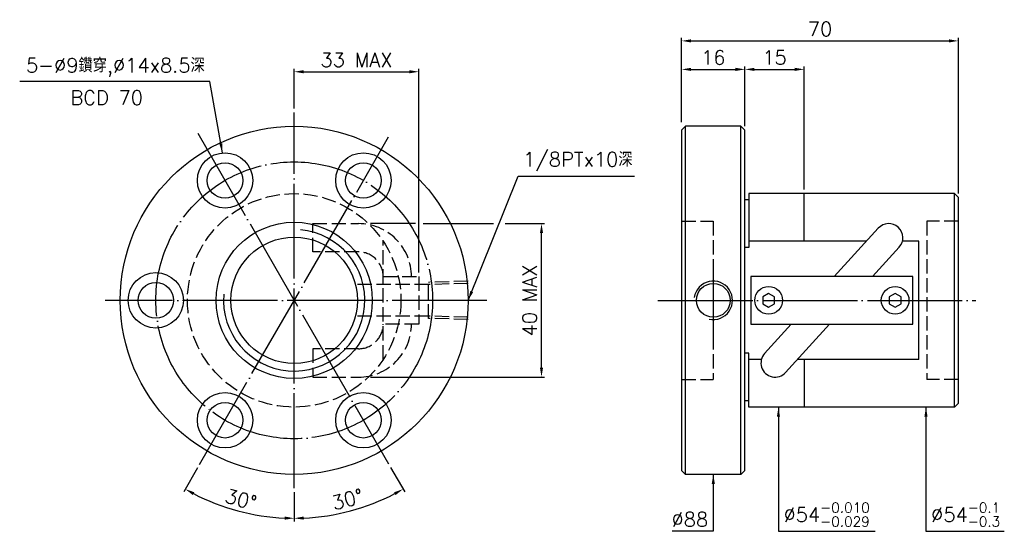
# Model space of a CAD drawing. Header units: millimetres. Extents: x 262 to 511, y 249 to 379.
import ezdxf
from ezdxf.enums import TextEntityAlignment as Align

# ---------------------------------------------------------------- set-up
doc = ezdxf.new("R2010")
doc.units = ezdxf.units.MM
doc.header["$LTSCALE"] = 1.2
doc.linetypes.add('CENTER', pattern=[22, 20, -1, 0, -1])
doc.linetypes.add('DASHED', pattern=[4, 3, -1])
for name, color, linetype in [('DDVIEW', 7, 'Continuous'), ('DIM', 2, 'Continuous'), ('NT', 7, 'Continuous'), ('NT-DIM', 2, 'Continuous')]:
    doc.layers.add(name, color=color, linetype=linetype)
doc.styles.get("Standard").update_dxf_attribs({"font": 'simplex.shx', "bigfont": 'chineset.shx'})
doc.dimstyles.new('ISO-25', dxfattribs={"dimscale": 1.2, "dimtxt": 3, "dimasz": 2, "dimexe": 0.646, "dimexo": 0.862, "dimgap": 1, "dimtad": 1, "dimdsep": 46, "dimtxsty": 'Standard', "dimcen": 1.5, "dimclrd": 256, "dimclre": 256, "dimclrt": 256, "dimazin": 2, "dimtfac": 1, "dimtmove": 0, "dimatfit": 3, "dimfxl": 0, "dimtolj": 1, "dimlwd": -1, "dimlwe": -1, "dimarcsym": 0})

# ---------------------------------------------------------------- blocks, each defined once
blk = doc.blocks.new('*D61')
at = {"layer": 'Defpoints', "color": 0}
for p in [(363.32, 365.41), (331.82, 355.11), (363.32, 313.61)]:
    blk.add_point(p, dxfattribs=at)
at = {"layer": 'NT-DIM'}
for p, q in [((331.82, 356.14), (331.82, 366.18)), ((363.32, 314.64), (363.32, 366.18)), ((334.22, 365.41), (360.92, 365.41))]:
    blk.add_line(p, q, dxfattribs=at)
for points in [[(334.22, 365.81), (334.22, 365.01), (331.82, 365.41)], [(360.92, 365.81), (360.92, 365.01), (363.32, 365.41)]]:
    blk.add_solid(points, dxfattribs=at)
at = {"layer": 'NT-DIM', "insert": (347.57, 368.41), "char_height": 3.6, "attachment_point": 5}
blk.add_mtext('\\A1;33 MAX', dxfattribs=at)
blk = doc.blocks.new('*D62')
at = {"layer": 'Defpoints', "color": 0}
for p in [(350.08, 327.01), (394.37, 327.01), (350.08, 288.21)]:
    blk.add_point(p, dxfattribs=at)
at = {"layer": 'NT-DIM'}
for p, q in [((394.37, 290.61), (394.37, 324.61)), ((351.12, 288.21), (395.14, 288.21))]:
    blk.add_line(p, q, dxfattribs=at)
for points in [[(393.97, 324.61), (394.77, 324.61), (394.37, 327.01)], [(393.97, 290.61), (394.77, 290.61), (394.37, 288.21)]]:
    blk.add_solid(points, dxfattribs=at)
at = {"layer": 'NT-DIM', "insert": (391.37, 307.61), "char_height": 3.6, "attachment_point": 5, "rotation": 90}
blk.add_mtext('\\A1;40 MAX', dxfattribs=at)
blk = doc.blocks.new('*D63')
at = {"layer": 'Defpoints', "color": 0}
for p in [(331.82, 357.61), (356.82, 350.91), (307.88, 266.14), (331.82, 257.61), (312.98, 255.82)]:
    blk.add_point(p, dxfattribs=at)
at = {"layer": 'NT-DIM'}
for p, q in [((307.36, 265.24), (303.88, 259.21)), ((331.82, 256.58), (331.82, 251.72))]:
    blk.add_line(p, q, dxfattribs=at)
blk.add_arc((331.82, 307.61), 55.11, 242.4953, 267.5047, dxfattribs=at)
for points in [[(306.18, 258.38), (306.57, 259.08), (304.27, 259.88)], [(329.43, 252.95), (329.42, 252.15), (331.82, 252.5)]]:
    blk.add_solid(points, dxfattribs=at)
at = {"layer": 'NT-DIM', "insert": (318.34, 257.27), "char_height": 3.6, "attachment_point": 5, "rotation": 345}
blk.add_mtext('\\A1;30°', dxfattribs=at)
blk = doc.blocks.new('*D64')
at = {"layer": 'Defpoints', "color": 0}
for p in [(331.82, 357.61), (306.82, 350.91), (355.7, 266.26), (331.82, 260.11), (341.39, 253.34)]:
    blk.add_point(p, dxfattribs=at)
at = {"layer": 'NT-DIM'}
for p, q in [((356.21, 265.37), (359.77, 259.21)), ((331.82, 259.08), (331.82, 251.72))]:
    blk.add_line(p, q, dxfattribs=at)
blk.add_arc((331.82, 307.61), 55.11, 272.4953, 297.5047, dxfattribs=at)
for points in [[(357.08, 259.08), (357.47, 258.38), (359.38, 259.88)], [(334.23, 252.15), (334.22, 252.95), (331.82, 252.5)]]:
    blk.add_solid(points, dxfattribs=at)
at = {"layer": 'NT-DIM', "insert": (345.31, 257.27), "char_height": 3.6, "attachment_point": 5, "rotation": 15}
blk.add_mtext('\\A1;30°', dxfattribs=at)
blk = doc.blocks.new('*D65')
at = {"layer": 'Defpoints', "color": 0}
for p in [(499.82, 373.21), (429.82, 351.61), (499.82, 333.61)]:
    blk.add_point(p, dxfattribs=at)
at = {"layer": 'NT-DIM'}
for p, q in [((429.82, 352.64), (429.82, 373.98)), ((499.82, 334.64), (499.82, 373.98)), ((432.22, 373.21), (497.42, 373.21))]:
    blk.add_line(p, q, dxfattribs=at)
for points in [[(432.22, 373.61), (432.22, 372.81), (429.82, 373.21)], [(497.42, 373.61), (497.42, 372.81), (499.82, 373.21)]]:
    blk.add_solid(points, dxfattribs=at)
at = {"layer": 'NT-DIM', "insert": (464.82, 376.21), "char_height": 3.6, "attachment_point": 5}
blk.add_mtext('\\A1;70', dxfattribs=at)
blk = doc.blocks.new('*D66')
at = {"layer": 'Defpoints', "color": 0}
for p in [(445.82, 366.01), (429.82, 351.61), (445.82, 351.61)]:
    blk.add_point(p, dxfattribs=at)
at = {"layer": 'NT-DIM'}
for p, q in [((429.82, 352.64), (429.82, 366.78)), ((445.82, 352.64), (445.82, 366.78)), ((432.22, 366.01), (443.42, 366.01))]:
    blk.add_line(p, q, dxfattribs=at)
for points in [[(432.22, 366.41), (432.22, 365.61), (429.82, 366.01)], [(443.42, 366.41), (443.42, 365.61), (445.82, 366.01)]]:
    blk.add_solid(points, dxfattribs=at)
at = {"layer": 'NT-DIM', "insert": (437.82, 369.01), "char_height": 3.6, "attachment_point": 5}
blk.add_mtext('\\A1;16', dxfattribs=at)
blk = doc.blocks.new('*D67')
at = {"layer": 'Defpoints', "color": 0}
for p in [(460.82, 366.01), (445.82, 350.61), (460.82, 334.61)]:
    blk.add_point(p, dxfattribs=at)
at = {"layer": 'DIM'}
for p, q in [((445.82, 351.64), (445.82, 366.78)), ((460.82, 335.64), (460.82, 366.78)), ((448.22, 366.01), (458.42, 366.01))]:
    blk.add_line(p, q, dxfattribs=at)
for points in [[(448.22, 366.41), (448.22, 365.61), (445.82, 366.01)], [(458.42, 366.41), (458.42, 365.61), (460.82, 366.01)]]:
    blk.add_solid(points, dxfattribs=at)
at = {"layer": 'DIM', "insert": (453.32, 369.01), "char_height": 3.6, "attachment_point": 5}
blk.add_mtext('\\A1;15', dxfattribs=at)

msp = doc.modelspace()

# ---------------------------------------------------------------- linework, layer by layer
at = {"layer": 'DDVIEW', "color": 3, "linetype": 'CENTER'}
for p, q in [((331.824, 260.11), (331.824, 355.11)), ((307.426, 349.87), (355.696, 266.263)), ((307.881, 266.138), (355.696, 348.957)), ((437.825, 315.203), (437.825, 298.409)), ((380.567, 307.61), (284.04, 307.61)), ((423.798, 307.61), (504.24, 307.61))]:
    msp.add_line(p, q, dxfattribs=at)
at = {"layer": 'DDVIEW', "color": 1, "linetype": 'DASHED'}
for p, q in [((354.324, 292.685), (354.324, 322.535)), ((354.324, 313.61), (363.324, 313.61)), ((363.324, 313.61), (363.324, 301.61)), ((363.324, 301.61), (354.324, 301.61))]:
    msp.add_line(p, q, dxfattribs=at)
for points in [[(354.324, 313.61, 0.4142136), (348.084, 319.85), (336.511, 319.85), (336.511, 327.01), (348.084, 327.01, -0.4142136), (361.484, 313.61)], [(354.324, 301.61, -0.4142136), (348.084, 295.369), (336.511, 295.369), (336.511, 288.209), (348.084, 288.209, 0.4142136), (361.484, 301.61)]]:
    msp.add_lwpolyline(points, format="xyb", dxfattribs=at)
at = {"layer": 'DDVIEW', "color": 255, "linetype": 'Continuous'}
for centre, radius in [((331.824, 307.61), 44), ((314.324, 337.921), 7), ((349.324, 337.921), 7), ((314.324, 337.921), 4.5), ((349.324, 337.921), 4.5), ((331.824, 307.61), 19.75), ((331.824, 307.61), 16), ((296.824, 307.61), 7), ((296.824, 307.61), 4.5), ((437.825, 307.61), 4.283), ((314.324, 277.299), 7), ((349.324, 277.299), 7), ((314.324, 277.299), 4.5), ((349.324, 277.299), 4.5)]:
    msp.add_circle(centre, radius, dxfattribs=at)
at = {"layer": 'DDVIEW', "color": 3, "linetype": 'CENTER'}
msp.add_circle((331.824, 307.61), 35, dxfattribs=at)
at = {"layer": 'DDVIEW', "color": 1, "linetype": 'DASHED'}
msp.add_circle((331.824, 307.61), 27, dxfattribs=at)
at = {"layer": 'DDVIEW', "color": 5, "linetype": 'Continuous'}
for centre, radius, start, end in [((331.824, 307.61), 17.875, 175, 85), ((437.825, 307.61), 4.864, 257.38594, 171.03835)]:
    msp.add_arc(centre, radius, start, end, dxfattribs=at)
at = {"layer": 'DIM', "color": 1, "linetype": 'DASHED'}
for p, q in [((365.829, 311.58), (347.829, 311.58)), ((375.824, 312.474), (365.829, 312.161)), ((365.829, 303.058), (365.829, 312.161)), ((375.824, 311.893), (365.829, 311.58)), ((365.829, 303.639), (347.829, 303.639)), ((375.824, 303.327), (365.829, 303.639)), ((375.824, 302.746), (365.829, 303.058))]:
    msp.add_line(p, q, dxfattribs=at)
at = {"layer": 'NT'}
for p, q in [((430.825, 351.61), (429.825, 350.61)), ((444.825, 351.61), (430.825, 351.61)), ((430.825, 263.61), (430.825, 351.61)), ((445.825, 350.61), (444.825, 351.61)), ((444.825, 263.61), (444.825, 351.61)), ((429.825, 350.61), (429.825, 264.61)), ((445.825, 264.61), (445.825, 350.61)), ((446.825, 334.61), (446.825, 320.979)), ((498.825, 334.61), (446.825, 334.61)), ((460.825, 322.535), (460.825, 334.61)), ((499.825, 333.61), (498.825, 334.61)), ((498.825, 280.61), (498.825, 334.61)), ((446.825, 333.054), (445.825, 333.054)), ((499.825, 281.61), (499.825, 333.61)), ((476.541, 322.535), (446.825, 322.535)), ((489.825, 322.535), (485.656, 322.535)), ((489.825, 292.685), (489.825, 322.535)), ((446.825, 320.979), (445.825, 320.979)), ((446.825, 294.24), (445.825, 294.24)), ((446.825, 280.61), (446.825, 294.24)), ((449.993, 292.685), (446.825, 292.685)), ((489.825, 292.685), (459.108, 292.685)), ((460.825, 292.685), (460.825, 280.61)), ((446.825, 282.165), (445.825, 282.165)), ((499.825, 281.61), (498.825, 280.61)), ((498.825, 280.61), (446.825, 280.61)), ((430.825, 263.61), (429.825, 264.61)), ((445.825, 264.61), (444.825, 263.61)), ((444.825, 263.61), (430.825, 263.61))]:
    msp.add_line(p, q, dxfattribs=at)
at = {"layer": 'NT', "color": 1, "linetype": 'DASHED'}
for p, q in [((429.825, 327.61), (437.825, 327.61)), ((437.825, 327.61), (437.825, 287.61)), ((491.825, 327.61), (491.825, 287.61)), ((499.825, 327.61), (491.825, 327.61)), ((429.825, 287.61), (437.825, 287.61)), ((499.825, 287.61), (491.825, 287.61))]:
    msp.add_line(p, q, dxfattribs=at)
at = {"layer": 'NT'}
for points in [[(478.108, 313.61), (484.84, 321.023, 1), (479.539, 325.836), (468.437, 313.61)], [(457.541, 301.61), (450.809, 294.196, 1), (456.11, 289.383), (467.212, 301.61)]]:
    msp.add_lwpolyline(points, format="xyb", dxfattribs=at)
msp.add_lwpolyline([(447.325, 301.61), (488.325, 301.61), (488.325, 313.61), (447.325, 313.61)], close=True, dxfattribs=at)
at = {"layer": 'NT', "color": 7, "linetype": 'Continuous'}
for points in [[(451.825, 309.342), (450.325, 308.476), (450.325, 306.744), (451.825, 305.878), (453.325, 306.744), (453.325, 308.476)], [(483.825, 309.342), (482.325, 308.476), (482.325, 306.744), (483.825, 305.878), (485.325, 306.744), (485.325, 308.476)]]:
    msp.add_lwpolyline(points, close=True, dxfattribs=at)
for centre in [(451.825, 307.61), (483.825, 307.61)]:
    msp.add_circle(centre, 3.5, dxfattribs=at)
at = {"layer": 'NT-DIM'}
for p, q in [((362.508, 327.01), (351.118, 327.01)), ((364.455, 327.01), (382.268, 327.01)), ((385.167, 327.01), (395.141, 327.01))]:
    msp.add_line(p, q, dxfattribs=at)

# ---------------------------------------------------------------- texts
msp.add_text('BCD 70', height=3.6, dxfattribs=at).set_placement((284.404, 360.662), align=Align.TOP_CENTER)
at = {"layer": 'NT-DIM', "char_height": 3.6}
for s, insert, attachment_point in [('\\A1;5-%%c9鑽穿,%%c14x8.5深', (309.19, 364.151), 9), ('\\A1;1/8PTx10深', (389.746, 340.247), 7), ('\\A1;%%c88', (436.525, 250.41), 9), ('\\A1;\\A1;\\A1;%%c54{\\H0.7x;\\S-0.010^ -0.029;}', (455.604, 250.41), 7), ('\\A1;\\A1;\\A1;%%c54{\\H0.7x;\\S-0.1^ -0.3;}', (492.917, 250.41), 7)]:
    msp.add_mtext(s, dxfattribs=dict(at, insert=insert, attachment_point=attachment_point))

# ---------------------------------------------------------------- dimensions: what is measured, and where the dimension line sits
at = {"layer": 'DIM'}
dim = msp.add_linear_dim(base=(460.825, 366.01), p1=(445.825, 350.61), p2=(460.825, 334.61), dimstyle='ISO-25', dxfattribs=at)
dim.commit()
dim.dimension.update_dxf_attribs({"geometry": '*D67', "text_midpoint": (453.325, 369.01)})
at = {"layer": 'NT-DIM'}
for base, p2, picture, middle in [((499.825, 373.21), (499.825, 333.61), '*D65', (464.825, 376.21)), ((445.825, 366.01), (445.825, 351.61), '*D66', (437.825, 369.01))]:
    dim = msp.add_linear_dim(base=base, p1=(429.825, 351.61), p2=p2, dimstyle='ISO-25', dxfattribs=at)
    dim.commit()
    dim.dimension.update_dxf_attribs({"geometry": picture, "text_midpoint": middle})
dim = msp.add_linear_dim(base=(363.324, 365.41), p1=(331.824, 355.11), p2=(363.324, 313.61), text='33 MAX', dimstyle='ISO-25', dxfattribs=at)
dim.commit()
dim.dimension.update_dxf_attribs({"geometry": '*D61', "text_midpoint": (347.574, 368.41)})
for base, line1, line2, picture, middle in [((312.975, 255.822), ((331.824, 357.61), (331.824, 257.61)), ((356.824, 350.911), (307.881, 266.138)), '*D63', (318.337, 257.274)), ((341.394, 253.336), ((331.824, 357.61), (331.824, 260.11)), ((306.824, 350.911), (355.696, 266.263)), '*D64', (345.312, 257.274))]:
    dim = msp.add_angular_dim_2l(base=base, line1=line1, line2=line2, dimstyle='ISO-25', dxfattribs=at)
    dim.commit()
    dim.dimension.update_dxf_attribs({"geometry": picture, "text_midpoint": middle})
dim = msp.add_linear_dim(base=(394.366, 327.01), p1=(350.084, 288.209), p2=(350.084, 327.01), angle=90, text='40 MAX', dimstyle='ISO-25', override={"dimse2": 1}, dxfattribs=at)
dim.commit()
dim.dimension.update_dxf_attribs({"geometry": '*D62', "text_midpoint": (391.366, 307.61)})

# ---------------------------------------------------------------- leaders
at = {"layer": 'NT-DIM', "annotation_type": 0, "has_hookline": 1}
for points, hookline_direction, text_width in [([(313.684, 344.891), (310.49, 362.951), (310.39, 362.951)], 1, 46.8), ([(375.824, 307.61), (388.446, 339.047), (388.546, 339.047)], 0, 28.114), ([(454.304, 280.61), (454.304, 249.21), (454.404, 249.21)], 0, 23.194), ([(491.617, 280.61), (491.617, 249.21), (491.717, 249.21)], 0, 18.514), ([(437.825, 263.61), (437.825, 249.21), (437.725, 249.21)], 1, 9.086)]:
    msp.add_leader(points, dimstyle='ISO-25', dxfattribs=dict(at, hookline_direction=hookline_direction, text_width=text_width))

doc.saveas('drawing.dxf')
